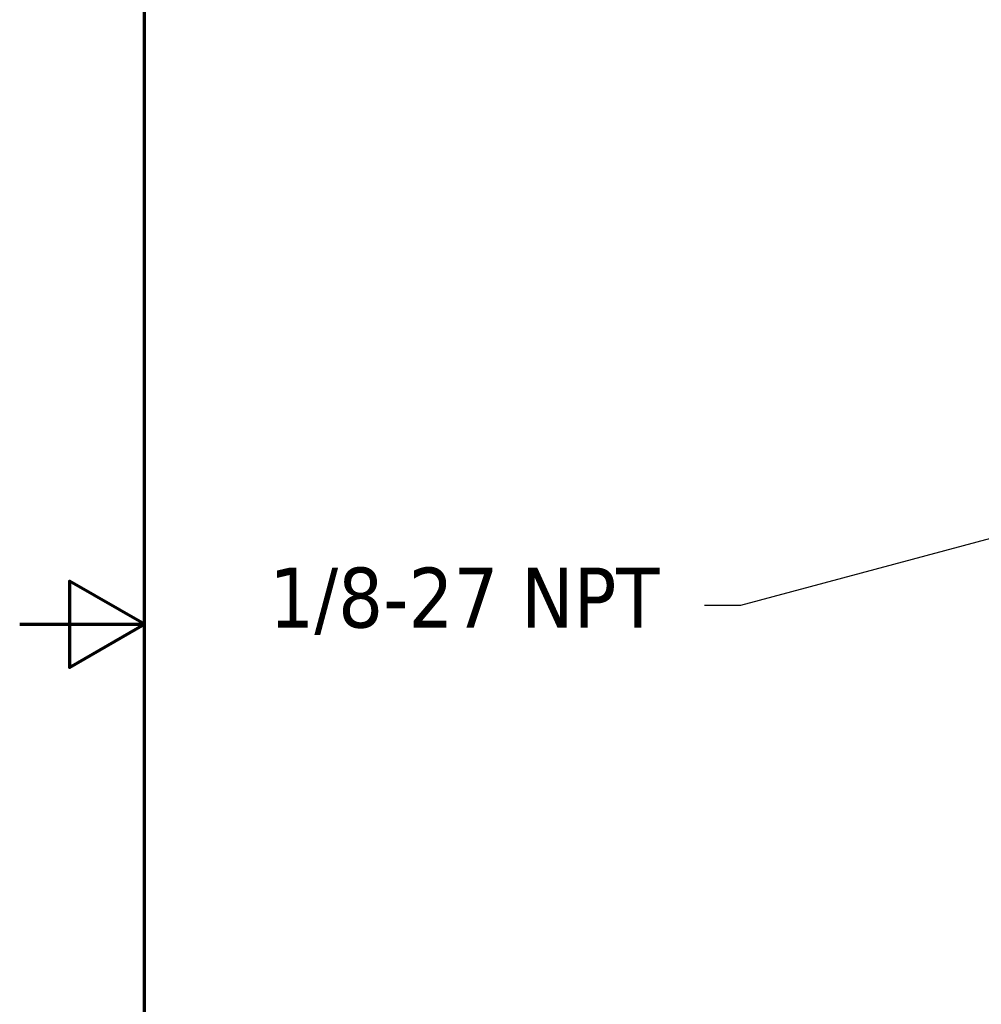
# Model space of a CAD drawing. Header units: inches. Extents: x 0.2 to 10.9, y 0.3 to 8.6.
# Tile 2 of 23: x 0.2 to 2.1, y 3.7 to 5.7. Entities that reach past the tile are written whole.
import ezdxf
from ezdxf import colors
from ezdxf.entities.mleader import LeaderData, LeaderLine
from ezdxf.math import Vec2, Vec3

# ---------------------------------------------------------------- set-up
doc = ezdxf.new("R2010")
doc.units = ezdxf.units.IN
doc.header["$MEASUREMENT"] = 0
doc.layers.add('Border (ANSI)', color=7, linetype='Continuous', lineweight=70)
doc.layers.add('Dimensions', color=250, linetype='Continuous')
doc.styles.get("Standard").update_dxf_attribs({"font": 'tahoma.ttf'})

# ---------------------------------------------------------------- blocks, each defined once
blk = doc.blocks.new('new block')
at = {"layer": 'Border (ANSI)', "flags": 128}
for points in [[(0, 0), (0, 7.74), (10.24, 7.74), (10.24, 0), (0, 0)], [(-0.25, 3.87), (0, 3.87), (-0.15, 3.9566), (-0.15, 3.7834), (0, 3.87)]]:
    blk.add_lwpolyline(points, dxfattribs=at)

msp = doc.modelspace()

# ---------------------------------------------------------------- block references
at = {"layer": 'Dimensions'}
msp.add_blockref('new block', (0.4096, 0.5887), dxfattribs=at)

# ---------------------------------------------------------------- leaders
ml = msp.add_multileader_mtext('Standard', dxfattribs=at)
ml.set_content('1/8-27 NPT', color=256)
ml.set_leader_properties()
ml.build(insert=Vec2(0, 0))
ml.multileader.update_dxf_attribs({"text_left_attachment_type": 2, "text_right_attachment_type": 2, "dogleg_length": 0.36, "arrow_head_size": 0.12})
ctx = ml.context
ctx.base_point, ctx.char_height, ctx.arrow_head_size, ctx.landing_gap_size, ctx.plane_origin = Vec3(0.5372, 4.4965), 0.12, 0.12, 0.09, Vec3(2.231, 4.6646)
ctx.left_attachment, ctx.right_attachment, ctx.text_align_type = 2, 2, 2
notes = []
notes.append((ctx, [(0, (1, 1, 0), (1.6039, 4.4965), (-1, 0), 0.0722, [(0, [(2.231, 4.6646)], 0, [])])]))
ctx.mtext.insert, ctx.mtext.alignment, ctx.mtext.flow_direction = Vec3(1.4417, 4.5723), 3, 5
for ctx, leaders in notes:
    for number, flags, end, landing, length, lines in leaders:
        leader = LeaderData()
        leader.index, (leader.has_last_leader_line, leader.has_dogleg_vector, leader.attachment_direction) = number, flags
        leader.last_leader_point, leader.dogleg_vector, leader.dogleg_length = Vec3(end), Vec3(landing), length
        for number, points, colour, breaks in lines:
            line = LeaderLine()
            line.index, line.vertices, line.color, line.breaks = number, Vec3.list(points), colors.encode_raw_color(colour), breaks
            leader.lines.append(line)
        ctx.leaders.append(leader)

doc.saveas('drawing.dxf')
